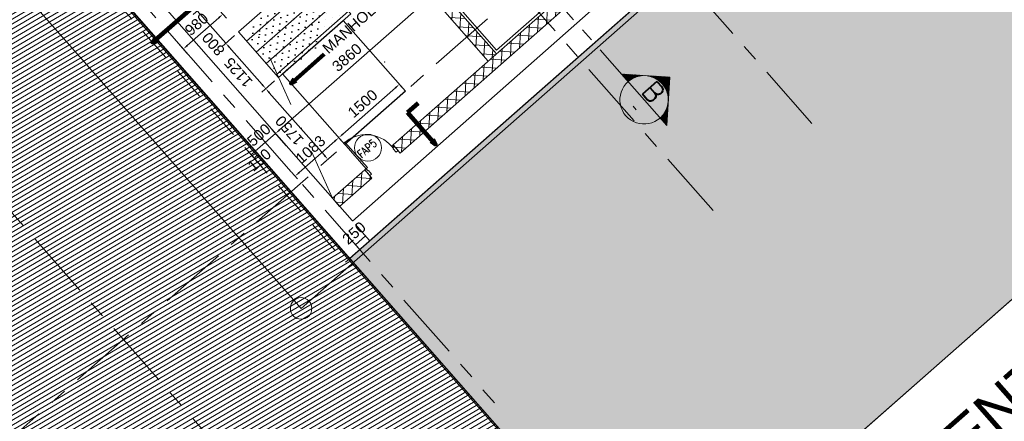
# Model space of a CAD drawing. Header units: millimetres. Extents: x 834119330 to 835277377, y 817781205 to 818243057.
# Tile 6 of 60: x 834348632 to 834366937, y 817999935 to 818007395. Entities that reach past the tile are written whole.
import ezdxf
from ezdxf.enums import TextEntityAlignment as Align

# ---------------------------------------------------------------- set-up
doc = ezdxf.new("R2010")
doc.units = ezdxf.units.MM
doc.header["$LTSCALE"] = 100
for name, pattern in [('CENTER', [2, 1.25, -0.25, 0.25, -0.25]), ('DASHDOT', [25.400000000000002, 12.7, -6.350000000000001, 0, -6.350000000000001]), ('DASHDOT2', [12.700000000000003, 6.350000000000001, -3.175000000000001, 0, -3.175000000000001]), ('Grid Line', [22.224999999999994, 12.7, -3.174999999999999, 3.174999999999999, -3.174999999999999]), ('Hidden', [9.525000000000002, 6.350000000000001, -3.175000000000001]), ('PHANTOM', [63.50000000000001, 31.75, -6.350000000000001, 6.350000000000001, -6.350000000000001, 6.350000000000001, -6.350000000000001])]:
    doc.linetypes.add(name, pattern=pattern)
doc.layers.get('0').update_dxf_attribs({"lineweight": 0})
doc.layers.get('Defpoints').update_dxf_attribs({"lineweight": 0})
for name, color, linetype, lineweight in [('A-ANNO-NPLT', 5, 'CENTER', 13), ('A-DOOR', 6, 'Continuous', 13), ('A-WALL', 7, 'Continuous', 13), ('ATR01', 7, 'Continuous', 0), ('DLN020__', 6, 'DASHDOT', 0), ('DLN030_1', 1, 'Continuous', 0), ('DLN0401_', 7, 'Continuous', 0), ('DLN040__', 3, 'Continuous', 0), ('DLN050_A', 2, 'Continuous', 0), ('DLN052__', 7, 'Continuous', 0), ('DLN210__', 7, 'Continuous', 0), ('DLN240__', 1, 'Continuous', 0), ('DLN325__', 7, 'Continuous', 0), ('FITDOOR', 7, 'Continuous', 0), ('HATCH', 8, 'Continuous', 0), ('HCL246', 1, 'Continuous', 0), ('MARK', 7, 'Continuous', 0), ('MOE', 6, 'DASHDOT2', 0), ('Pump House', 2, 'Continuous', 0), ('Rev_D', 20, 'Continuous', 0), ('SITE BOUNDARY', 4, 'Continuous', 0), ('Trench Manhole', 1, 'Continuous', 25), ('XREF', 1, 'Continuous', 0)]:
    doc.layers.add(name, color=color, linetype=linetype, lineweight=lineweight)
doc.layers.add('DLN032__', color=7, linetype='Continuous')
doc.layers.add('DLN660', color=1, linetype='Continuous')
doc.styles.add('romans', font='romans.shx')
doc.styles.get("Standard").update_dxf_attribs({"font": 'swiss.ttf'})
doc.styles.add('StyleSwis721 Lt BT1', font='swissl.ttf')
doc.dimstyles.new('INTDIM', dxfattribs={"dimtxt": 200, "dimasz": 125, "dimexe": 100, "dimexo": 150, "dimgap": 80, "dimtad": 1, "dimdec": 0, "dimzin": 11, "dimdsep": 46, "dimtxsty": 'StyleSwis721 Lt BT1', "dimblk1": '_Open3011', "dimblk2": '_Open3011', "dimsah": 1, "dimcen": -125, "dimclrd": 256, "dimclre": 256, "dimclrt": 2, "dimaunit": 1, "dimadec": 5, "dimazin": 0, "dimtfac": 1, "dimtdec": 0, "dimtofl": 0, "dimtmove": 2, "dimatfit": 3, "dimldrblk": '_Open3011', "dimfxl": 1, "dimtolj": 1, "dimtzin": 0, "dimlwd": -1, "dimlwe": -1, "dimarcsym": 0})
pattern_1 = [(86.3498412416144, (834357388.7276653, 818073559.8086872), (-158.4279560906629, 10.10669228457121), []), (176.3498412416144, (834357388.7276653, 818073559.8086872), (-10.10669228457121, -158.4279560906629), [])]

# ---------------------------------------------------------------- blocks, each defined once
blk = doc.blocks.new('X2')
at = {"color": 0}
for p, q in [((56940.17643191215, 54925), (56947.41722776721, 54925)), ((56627.67643191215, 54612.5), (56853.46120479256, 54612.5)), ((56640.17643191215, 54625), (57247.41722776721, 54625)), ((56652.67643191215, 54637.5), (57234.91722776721, 54637.5)), ((56665.17643191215, 54650), (57222.41722776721, 54650)), ((56677.67643191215, 54662.5), (57209.91722776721, 54662.5)), ((56690.17643191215, 54675), (57197.41722776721, 54675)), ((56702.67643191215, 54687.5), (57184.91722776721, 54687.5)), ((56715.17643191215, 54700), (57172.41722776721, 54700)), ((56727.67643191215, 54712.5), (57159.91722776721, 54712.5)), ((56740.17643191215, 54725), (57147.41722776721, 54725)), ((56752.67643191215, 54737.5), (57134.91722776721, 54737.5)), ((56765.17643191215, 54750), (57122.41722776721, 54750)), ((56777.67643191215, 54762.5), (57109.91722776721, 54762.5)), ((56790.17643191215, 54775), (57097.41722776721, 54775)), ((56802.67643191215, 54787.5), (57084.91722776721, 54787.5)), ((56815.17643191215, 54800), (57072.41722776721, 54800)), ((56827.67643191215, 54812.5), (57059.91722776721, 54812.5)), ((56840.17643191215, 54825), (57047.41722776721, 54825)), ((56852.67643191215, 54837.5), (57034.91722776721, 54837.5)), ((56865.17643191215, 54850), (57022.41722776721, 54850)), ((56877.67643191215, 54862.5), (57009.91722776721, 54862.5)), ((56890.17643191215, 54875), (56997.41722776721, 54875)), ((56902.67643191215, 54887.5), (56984.91722776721, 54887.5)), ((56915.17643191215, 54900), (56972.41722776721, 54900)), ((56927.67643191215, 54912.5), (56959.91722776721, 54912.5)), ((57034.1324548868, 54612.5), (57259.91722776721, 54612.5)), ((56327.67643191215, 54312.5), (56339.74021869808, 54312.5)), ((56340.17643191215, 54325), (56349.14176585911, 54325)), ((56352.67643191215, 54337.5), (56358.96146773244, 54337.5)), ((56365.17643191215, 54350), (56369.22076313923, 54350)), ((56377.67643191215, 54362.5), (56379.94364675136, 54362.5)), ((56390.17643191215, 54375), (56391.15710295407, 54375)), ((56402.67643191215, 54387.5), (56402.8916409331, 54387.5)), ((56427.67643191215, 54412.5), (56428.06779760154, 54412.5)), ((56440.17643191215, 54425), (56441.59498760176, 54425)), ((56452.67643191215, 54437.5), (56455.81686508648, 54437.5)), ((56465.17643191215, 54450), (56470.7960881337, 54450)), ((56477.67643191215, 54462.5), (56486.60709099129, 54462.5)), ((56490.17643191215, 54475), (56503.33943920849, 54475)), ((56502.67643191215, 54487.5), (56521.10253295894, 54487.5)), ((56515.17643191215, 54500), (56540.03238827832, 54500)), ((56527.67643191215, 54512.5), (56560.30174522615, 54512.5)), ((56540.17643191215, 54525), (56582.13575151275, 54525)), ((56552.67643191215, 54537.5), (56605.83752573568, 54537.5)), ((56565.17643191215, 54550), (56631.83249392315, 54550)), ((56577.67643191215, 54562.5), (56660.75177593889, 54562.5)), ((56590.17643191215, 54575), (56693.60738523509, 54575)), ((56602.67643191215, 54587.5), (56732.22529620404, 54587.5)), ((56615.17643191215, 54600), (56780.6472987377, 54600)), ((57106.94636094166, 54600), (57272.41722776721, 54600)), ((57155.36836347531, 54587.5), (57284.91722776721, 54587.5)), ((57193.98627444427, 54575), (57297.41722776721, 54575)), ((57226.84188374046, 54562.5), (57309.91722776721, 54562.5)), ((57255.7611657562, 54550), (57322.41722776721, 54550)), ((57281.75613394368, 54537.5), (57334.91722776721, 54537.5)), ((57305.4579081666, 54525), (57347.41722776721, 54525)), ((57327.29191445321, 54512.5), (57359.91722776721, 54512.5)), ((57347.56127140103, 54500), (57372.41722776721, 54500)), ((57366.49112672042, 54487.5), (57384.91722776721, 54487.5)), ((57384.25422047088, 54475), (57397.41722776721, 54475)), ((57400.98656868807, 54462.5), (57409.91722776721, 54462.5)), ((57416.79757154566, 54450), (57422.41722776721, 54450)), ((57431.77679459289, 54437.5), (57434.91722776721, 54437.5)), ((57445.9986720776, 54425), (57447.41722776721, 54425)), ((57459.52586207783, 54412.5), (57459.91722776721, 54412.5)), ((57484.70201874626, 54387.5), (57484.91722776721, 54387.5)), ((57496.43655672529, 54375), (57497.41722776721, 54375)), ((57507.650012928, 54362.5), (57509.91722776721, 54362.5)), ((57518.37289654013, 54350), (57522.41722776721, 54350)), ((57528.63219194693, 54337.5), (57534.91722776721, 54337.5)), ((57538.45189382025, 54325), (57547.41722776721, 54325)), ((57547.85344098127, 54312.5), (57559.91722776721, 54312.5)), ((56027.67643191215, 54012.5), (56207.856442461, 54012.5)), ((56040.17643191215, 54025), (56210.42208973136, 54025)), ((56052.67643191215, 54037.5), (56213.21058230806, 54037.5)), ((56065.17643191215, 54050), (56216.22448241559, 54050)), ((56077.67643191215, 54062.5), (56219.46660377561, 54062.5)), ((56090.17643191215, 54075), (56222.94002572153, 54075)), ((56102.67643191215, 54087.5), (56226.648109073, 54087.5)), ((56115.17643191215, 54100), (56230.59451397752, 54100)), ((56127.67643191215, 54112.5), (56234.783219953, 54112.5)), ((56140.17643191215, 54125), (56239.21854841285, 54125)), ((56152.67643191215, 54137.5), (56243.90518800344, 54137.5)), ((56165.17643191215, 54150), (56248.84822313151, 54150)), ((56177.67643191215, 54162.5), (56254.05316613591, 54162.5)), ((56190.17643191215, 54175), (56259.52599364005, 54175)), ((56202.67643191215, 54187.5), (56265.27318771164, 54187.5)), ((56215.17643191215, 54200), (56271.3017825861, 54200)), ((56227.67643191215, 54212.5), (56277.61941785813, 54212.5)), ((56240.17643191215, 54225), (56284.23439921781, 54225)), ((56252.67643191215, 54237.5), (56291.1557680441, 54237.5)), ((56265.17643191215, 54250), (56298.39338144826, 54250)), ((56277.67643191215, 54262.5), (56305.95800470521, 54262.5)), ((56290.17643191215, 54275), (56313.86141846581, 54275)), ((56302.67643191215, 54287.5), (56322.11654371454, 54287.5)), ((56315.17643191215, 54300), (56330.73758815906, 54300)), ((57556.8560715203, 54300), (57572.41722776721, 54300)), ((57565.47711596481, 54287.5), (57584.91722776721, 54287.5)), ((57573.73224121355, 54275), (57597.41722776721, 54275)), ((57581.63565497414, 54262.5), (57609.91722776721, 54262.5)), ((57589.20027823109, 54250), (57622.41722776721, 54250)), ((57596.43789163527, 54237.5), (57634.91722776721, 54237.5)), ((57603.35926046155, 54225), (57647.41722776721, 54225)), ((57609.97424182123, 54212.5), (57659.91722776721, 54212.5)), ((57616.29187709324, 54200), (57672.41722776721, 54200)), ((57622.32047196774, 54187.5), (57684.91722776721, 54187.5)), ((57628.06766603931, 54175), (57697.4172277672, 54175)), ((57633.54049354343, 54162.5), (57709.9172277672, 54162.5)), ((57638.74543654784, 54150), (57722.4172277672, 54150)), ((57643.68847167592, 54137.5), (57734.9172277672, 54137.5)), ((57648.3751112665, 54125), (57747.4172277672, 54125)), ((57652.81043972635, 54112.5), (57759.9172277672, 54112.5)), ((57656.99914570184, 54100), (57772.4172277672, 54100)), ((57660.94555060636, 54087.5), (57784.9172277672, 54087.5)), ((57664.65363395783, 54075), (57797.4172277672, 54075)), ((57668.12705590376, 54062.5), (57809.9172277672, 54062.5)), ((57671.36917726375, 54050), (57822.4172277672, 54050)), ((57674.38307737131, 54037.5), (57834.9172277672, 54037.5)), ((57677.171569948, 54025), (57847.4172277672, 54025)), ((57679.73721721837, 54012.5), (57859.9172277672, 54012.5)), ((55890.17643191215, 53875), (56193.82986951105, 53875)), ((55902.67643191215, 53887.5), (56194.05140822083, 53887.5)), ((55915.17643191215, 53900), (56194.48150710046, 53900)), ((55927.67643191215, 53912.5), (56195.12052558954, 53912.5)), ((55940.17643191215, 53925), (56195.96899925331, 53925)), ((55952.67643191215, 53937.5), (56197.02764203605, 53937.5)), ((55965.17643191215, 53950), (56198.29734928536, 53950)), ((55977.67643191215, 53962.5), (56199.77920158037, 53962.5)), ((55990.17643191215, 53975), (56201.47446939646, 53975)), ((56002.67643191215, 53987.5), (56203.38461865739, 53987.5)), ((56015.17643191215, 54000), (56205.51131723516, 54000)), ((57682.0823424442, 54000), (57872.4172277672, 54000)), ((57684.20904102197, 53987.5), (57884.9172277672, 53987.5)), ((57686.11919028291, 53975), (57897.4172277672, 53975)), ((57687.814458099, 53962.5), (57909.9172277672, 53962.5)), ((57689.29631039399, 53950), (57922.4172277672, 53950)), ((57690.56601764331, 53937.5), (57934.9172277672, 53937.5)), ((57691.62466042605, 53925), (57947.4172277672, 53925)), ((57692.47313408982, 53912.5), (57959.9172277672, 53912.5)), ((57693.11215257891, 53900), (57972.4172277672, 53900)), ((57693.54225145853, 53887.5), (57984.9172277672, 53887.5)), ((57693.76379016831, 53875), (57997.4172277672, 53875))]:
    blk.add_line(p, q, dxfattribs=at)
blk = doc.blocks.new('SECHL')
at = {"layer": 'MARK'}
for p, q in [((-3.414213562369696, 0), (-2, 1.414213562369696)), ((-0.5857864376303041, 0), (-2, 1.414213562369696)), ((-3.414213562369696, 0), (0, 0))]:
    blk.add_line(p, q, dxfattribs=at)
for centre, start, end in [((-2, 0), 0, 180), ((-2, 1.796361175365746e-06), 180, 0)]:
    blk.add_arc(centre, 1.00000000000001, start, end, dxfattribs=at)
at = {"layer": 'MARK', "xscale": 0.001333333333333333, "yscale": 0.001333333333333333, "zscale": 0.001333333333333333}
blk.add_blockref('X2', (-77.92506243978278, -71.8239469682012), dxfattribs=at)
at = {"layer": 'MARK', "style": 'romans'}
for tag, height, p in [('SECHL1', 0.7999999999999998, (-2, 0.5)), ('SECHL2', 0.2666666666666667, (-2, -0.5))]:
    blk.add_attdef(tag, text='', height=height, dxfattribs=at).set_placement(p, align=Align.MIDDLE_CENTER)
blk = doc.blocks.new('*D161')
at = {"layer": 'Defpoints', "color": 0, "linetype": 'ByBlock', "transparency": 16777216}
for p in [(834353386.9968415, 818005281.266651), (834353654.2678152, 818004977.5756515, -5.533628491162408e-07), (834353278.9250121, 818004647.2458695, -5.533628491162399e-07)]:
    blk.add_point(p, dxfattribs=at)
at = {"layer": 'DLN240__', "linetype": 'ByBlock', "transparency": 16777216}
for p, q in [((834353011.6541278, 818004950.9367675), (834353386.9968415, 818005281.266651)), ((834353588.2018365, 818005052.6441965), (834353320.9308629, 818005356.3351961)), ((834353212.8590333, 818004722.3144145), (834352945.5881491, 818005026.0053126))]:
    blk.add_line(p, q, dxfattribs=at)
at = {"layer": 'DLN240__', "color": 2, "linetype": 'ByBlock', "transparency": 16777216, "insert": (834353078.5678192, 818005253.3145745), "char_height": 200, "attachment_point": 5, "rotation": 41.3502113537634, "style": 'StyleSwis721 Lt BT1'}
blk.add_mtext('\\A1;500', dxfattribs=at)
blk = doc.blocks.new('_Open301')
at = {"layer": 'Rev_D', "linetype": 'ByBlock'}
blk.add_line((0, 0), (-1, 0), dxfattribs=at)
blk = doc.blocks.new('_Open3011')
at = {"layer": 'ATR01', "linetype": 'ByBlock'}
blk.add_line((0, 0), (-1, 0), dxfattribs=at)
at = {"layer": 'ATR01', "linetype": 'ByBlock', "yscale": 1.119319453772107, "zscale": 0.008}
blk.add_blockref('_Open301', (0, 0), dxfattribs=at)
blk = doc.blocks.new('DR1CD')
at = {"layer": 'FITDOOR'}
for p, q in [((0, 1), (45, 1)), ((0, 1), (0, 0)), ((45, 0), (45, 1)), ((0, 0), (45, 0))]:
    blk.add_line(p, q, dxfattribs=at)
blk = doc.blocks.new('DR1CM')
at = {"layer": 'FITDOOR', "color": 6}
blk.add_arc((0, 0), 1, 0, 90, dxfattribs=at)
blk = doc.blocks.new('DLN-Single Door - Opening 2 - 950 x2138 _WH_-1922936-Car Park_B2_F')
at = {"layer": 'DLN210__', "lineweight": 30}
for p, q in [((-500.0000000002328, -99.99999989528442), (-499.9999999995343, 100.0000000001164)), ((499.9999999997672, -99.99999996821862), (500.0000000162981, 100.0000000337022))]:
    blk.add_line(p, q, dxfattribs=at)
at = {"layer": 'FITDOOR'}
for p, q in [((-437.4999999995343, 100.0000000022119), (-499.9999999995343, 100.0000000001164)), ((-499.9999999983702, 62.50000000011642), (-499.9999999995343, 100.0000000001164)), ((-487.9999999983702, 62.50000000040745), (-499.9999999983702, 62.50000000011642)), ((-437.4999999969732, -24.99999999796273), (-437.4999999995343, 100.0000000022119)), ((437.5000000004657, 100.0000000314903), (500.0000000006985, 100.0000000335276)), ((437.5000000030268, -24.99999996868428), (437.5000000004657, 100.0000000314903)), ((488.0000000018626, 62.50000003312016), (500.0000000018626, 62.50000003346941)), ((500.0000000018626, 62.50000003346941), (500.0000000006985, 100.0000000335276)), ((-499.9999999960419, -100.000000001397), (-499.999999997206, -62.50000000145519)), ((-487.999999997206, -62.50000000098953), (-499.999999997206, -62.50000000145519)), ((-449.999999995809, -99.99999999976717), (-499.9999999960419, -100.000000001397)), ((-449.999999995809, -99.99999999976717), (-449.9999999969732, -24.99999999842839)), ((-437.4999999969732, -24.99999999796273), (-449.9999999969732, -24.99999999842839)), ((437.5000000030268, -24.99999996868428), (450.0000000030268, -24.99999996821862)), ((450.000000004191, -99.9999999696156), (450.0000000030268, -24.99999996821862)), ((450.000000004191, -99.9999999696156), (500.000000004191, -99.99999996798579)), ((488.0000000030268, -62.49999996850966), (500.0000000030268, -62.49999996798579)), ((500.000000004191, -99.99999996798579), (500.0000000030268, -62.49999996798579))]:
    blk.add_line(p, q, dxfattribs=at)
at = {"layer": 'DLN325__', "extrusion": (0, 0, -1), "yscale": 899.9999999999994, "zscale": -0.9999999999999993, "rotation": 180}
blk.add_blockref('DR1CD', (449.9999999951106, -100.0000000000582), dxfattribs=at)
at = {"layer": 'DLN325__', "extrusion": (0, 0, -1), "xscale": 899.9999999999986, "yscale": 899.9999999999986, "zscale": -899.9999999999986, "rotation": 180}
blk.add_blockref('DR1CM', (449.9999999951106, -100.0000000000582), dxfattribs=at)
blk = doc.blocks.new('DLN-Single Door - Opening 5 -  950 x 2025 _WH_-1665005-Car Park_B2_F')
at = {"layer": 'A-DOOR'}
blk.add_blockref('DLN-Single Door - Opening 2 - 950 x2138 _WH_-1922936-Car Park_B2_F', (4.999999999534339, 2.328306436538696e-10), dxfattribs=at)
blk = doc.blocks.new('DLN-Single Door - Opening 5 -  950 x 2025 _WH_-V7-Car Park_B1_F')
at = {"layer": 'A-DOOR', "extrusion": (0, 0, -1), "zscale": -1, "rotation": 180}
blk.add_blockref('DLN-Single Door - Opening 5 -  950 x 2025 _WH_-1665005-Car Park_B2_F', (-19.99999999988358, -50), dxfattribs=at)
blk = doc.blocks.new('*D170')
at = {"layer": 'Defpoints', "color": 0, "linetype": 'ByBlock', "transparency": 16777216}
for p in [(834356284.7184111, 818007830.7496812), (834356551.6278316, 818007527.4695023, -5.533529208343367e-07), (834353654.2678112, 818004977.5756539, -5.533628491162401e-07)]:
    blk.add_point(p, dxfattribs=at)
at = {"layer": 'DLN240__', "linetype": 'ByBlock', "transparency": 16777216}
for p, q in [((834356485.5618529, 818007602.5380473), (834356218.6524323, 818007905.8182263)), ((834353462.4276247, 818005346.9210286), (834356209.6498661, 818007764.6837026)), ((834353588.2018324, 818005052.644199), (834353321.293101, 818005355.923595))]:
    blk.add_line(p, q, dxfattribs=at)
for points in [[(834356198.6388696, 818007777.1951268), (834356220.6608626, 818007752.1722785), (834356284.7184111, 818007830.7496812)], [(834353451.4166282, 818005359.4324528), (834353473.4386212, 818005334.4096045), (834353387.3590797, 818005280.8550498)]]:
    blk.add_solid(points, dxfattribs=at)
at = {"layer": 'DLN240__', "color": 2, "linetype": 'ByBlock', "transparency": 16777216, "insert": (834354715.28108, 818006693.0152308), "char_height": 200, "attachment_point": 5, "rotation": 41.3502113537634, "style": 'StyleSwis721 Lt BT1'}
blk.add_mtext('\\A1;3860', dxfattribs=at)
blk = doc.blocks.new('*D197')
at = {"layer": 'Defpoints', "color": 0, "linetype": 'ByBlock', "transparency": 16777216}
for p in [(834352699.2387118, 818007167.46255, 5.550887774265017e-09), (834353442.4298311, 818006322.9676518, 5.547060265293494e-09), (834353205.6182812, 818006114.5583502)]:
    blk.add_point(p, dxfattribs=at)
at = {"layer": 'DLN240__', "linetype": 'ByBlock', "transparency": 16777216}
for p, q in [((834352624.1697398, 818007101.3970567), (834352387.3478358, 818006892.9786427)), ((834352528.4823014, 818006883.9751647), (834353139.5527873, 818006189.6273224)), ((834353367.3608592, 818006256.9021585), (834353130.5493094, 818006048.4928569))]:
    blk.add_line(p, q, dxfattribs=at)
for points in [[(834352515.970806, 818006872.964249), (834352540.9937967, 818006894.9860804), (834352462.4168075, 818006959.0441365)], [(834353127.041292, 818006178.6164068), (834353152.0642827, 818006200.6382382), (834353205.6182811, 818006114.5583507)]]:
    blk.add_solid(points, dxfattribs=at)
at = {"layer": 'DLN240__', "color": 2, "linetype": 'ByBlock', "transparency": 16777216, "insert": (834352696.8038989, 818006416.0444645), "char_height": 200, "attachment_point": 5, "rotation": 131.34984124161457, "style": 'StyleSwis721 Lt BT1'}
blk.add_mtext('\\A1;1125', dxfattribs=at)
blk = doc.blocks.new('*D200')
at = {"layer": 'Defpoints', "color": 0, "linetype": 'ByBlock', "transparency": 16777216}
for p in [(834353442.4298311, 818006322.9676518, 5.547053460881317e-09), (834354598.499117, 818005009.3154987, 5.541099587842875e-09), (834354361.7036674, 818004800.9203665)]:
    blk.add_point(p, dxfattribs=at)
at = {"layer": 'DLN240__', "linetype": 'ByBlock', "transparency": 16777216}
for p, q in [((834353367.3608592, 818006256.9021585), (834353130.549303, 818006048.4928514)), ((834353271.6837686, 818006039.4893733), (834354295.6381735, 818004875.9893388)), ((834354523.430145, 818004943.2500055), (834354286.6346955, 818004734.8548732))]:
    blk.add_line(p, q, dxfattribs=at)
for points in [[(834353259.1722733, 818006028.4784577), (834353284.195264, 818006050.5002891), (834353205.6182748, 818006114.5583452)], [(834354283.1266781, 818004864.9784231), (834354308.1496688, 818004887.0002545), (834354361.7036673, 818004800.920367)]]:
    blk.add_solid(points, dxfattribs=at)
at = {"layer": 'DLN240__', "color": 2, "linetype": 'ByBlock', "transparency": 16777216, "insert": (834353646.4473256, 818005336.982577), "char_height": 200, "attachment_point": 5, "rotation": 131.34984124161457, "style": 'StyleSwis721 Lt BT1'}
blk.add_mtext('\\A1;1750', dxfattribs=at)
blk = doc.blocks.new('TRENCH')
at = {"linetype": 'ByBlock'}
h = blk.add_hatch(dxfattribs=at)
h.set_pattern_fill('DOTS', color=256, scale=74.99999999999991)
h.set_pattern_definition([(41.34984124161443, (-351035.2678678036, -2.172474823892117), (-33.96973129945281, 128.7086088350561), [0, -119.0625])])
h.paths.add_polyline_path([(-398418.0536022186, -46744.0867375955), (-396628.0594804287, -46744.08786030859), (-396628.0700106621, -47869.03768142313), (-398418.064132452, -47869.03655882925)])
at = {"layer": 'HCL246', "linetype": 'ByBlock'}
h = blk.add_hatch(dxfattribs=at)
h.set_pattern_fill('_USER', color=8, scale=284.9999999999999, pattern_type=0)
h.set_pattern_definition([(360, (-398418.064132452, -47869.03655882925), (0, 285), [])])
h.paths.add_polyline_path([(-396628.0641255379, -47869.03185304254), (-398418.064132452, -47869.03655882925), (-398418.0503394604, -46744.08965178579), (-396628.0503327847, -46744.0849461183)])
at = {"layer": 'DLN210__', "color": 8}
blk.add_point((-396748.0591800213, -48956.75192841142, -1.642267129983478e-05), dxfattribs=at)
at = {"layer": 'HCL246', "color": 8, "linetype": 'ByBlock', "elevation": -3.284519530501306e-05}
blk.add_lwpolyline([(-396628.0641255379, -47869.03185304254), (-398418.064132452, -47869.03655882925), (-398418.0503394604, -46744.08965178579), (-396628.0503327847, -46744.0849461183)], close=True, dxfattribs=at)
blk = doc.blocks.new('A$C7285572E')
at = {"layer": 'A-ANNO-NPLT', "color": 3, "linetype": 'PHANTOM'}
blk.add_lwpolyline([(258.840146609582, 2.508328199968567, -0.1937461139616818), (226.494099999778, 18.00010000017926), (220.2767651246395, 12.52837960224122), (224.9013822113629, 7.273580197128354), (217.3780834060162, 0.6525137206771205), (222.6353030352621, -5.321091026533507, -0.2570627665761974), (231.1648360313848, -8.394748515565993), (245.8627809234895, -25.09553706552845), (259.9058339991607, -12.73659846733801)], format="xyb", close=True, dxfattribs=at)
at = {"layer": 'Pump House', "color": 7}
blk.add_circle((245.8627904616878, -25.09556853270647), 0.2, dxfattribs=at)
blk = doc.blocks.new('Grid Line')
at = {"layer": 'DLN020__', "linetype": 'Grid Line'}
for p, q in [((-4399.999931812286, -35085.25437068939), (-4399.999932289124, 27470.98781466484)), ((4.76837158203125e-07, 27470.98781502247), (2.384185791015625e-07, -35085.25437033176)), ((5410.421154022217, -35085.25437045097), (5410.421154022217, 27470.98781502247)), ((7860.874400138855, -35085.25437045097), (7860.874400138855, 27470.98781490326)), ((-9985.196259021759, -29640.36084234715), (30672.18452167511, -29640.36084198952))]:
    blk.add_line(p, q, dxfattribs=at)
blk = doc.blocks.new('*D2087')
at = {"layer": 'Defpoints', "color": 0, "linetype": 'ByBlock', "transparency": 16777216}
for p in [(834352170.702242, 818007768.0076946, 4.927905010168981e-05), (834351933.8906808, 818007559.5983831), (834352699.2384561, 818007167.4628407, 5.550894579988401e-09)]:
    blk.add_point(p, dxfattribs=at)
at = {"layer": 'DLN240__', "linetype": 'ByBlock', "transparency": 16777216}
for p, q in [((834351867.8251867, 818007634.6673553), (834351801.7596929, 818007709.7363272)), ((834352095.6332699, 818007701.9422013), (834351858.8217088, 818007493.5328897)), ((834352462.4165516, 818006959.0444269), (834351933.8906806, 818007559.5983835)), ((834352624.1694841, 818007101.3973472), (834352387.3475798, 818006892.9789331)), ((834352528.4820454, 818006883.9754552), (834352594.5475392, 818006808.9064833))]:
    blk.add_line(p, q, dxfattribs=at)
for points in [[(834351855.3136914, 818007623.6564397), (834351880.3366821, 818007645.6782709), (834351933.8906806, 818007559.5983835)], [(834352515.9705501, 818006872.9645395), (834352540.9935408, 818006894.9863708), (834352462.4165516, 818006959.0444269)]]:
    blk.add_solid(points, dxfattribs=at)
at = {"layer": 'DLN240__', "color": 2, "linetype": 'ByBlock', "transparency": 16777216, "insert": (834352233.229471, 818006942.7977664), "char_height": 200, "attachment_point": 5, "rotation": 131.34984124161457, "style": 'StyleSwis721 Lt BT1'}
blk.add_mtext('\\A1;800', dxfattribs=at)
blk = doc.blocks.new('*D2124')
at = {"layer": 'Defpoints', "color": 0, "linetype": 'ByBlock', "transparency": 16777216}
for p in [(834355802.3700777, 818006068.68225, 2.536119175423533e-05), (834354564.8727772, 818005204.3512483), (834354676.3416338, 818005077.6928742, 2.536119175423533e-05)]:
    blk.add_point(p, dxfattribs=at)
at = {"layer": 'DLN240__', "linetype": 'ByBlock', "transparency": 16777216}
for p, q in [((834355736.3041193, 818006143.7508129), (834355624.8352628, 818006270.4091871)), ((834355615.8326583, 818006129.2746658), (834354639.9413401, 818005270.4172066)), ((834354610.2756753, 818005152.761437), (834354498.8068188, 818005279.4198111))]:
    blk.add_line(p, q, dxfattribs=at)
for points in [[(834355604.8216652, 818006141.786093), (834355626.8436513, 818006116.7632387), (834355690.9012212, 818006195.3406242)], [(834354628.930347, 818005282.9286338), (834354650.9523331, 818005257.9057795), (834354564.8727772, 818005204.3512483)]]:
    blk.add_solid(points, dxfattribs=at)
at = {"layer": 'DLN240__', "color": 2, "linetype": 'ByBlock', "transparency": 16777216, "insert": (834355007.1293709, 818005837.0588343), "char_height": 200, "attachment_point": 5, "rotation": 41.35019583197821, "style": 'StyleSwis721 Lt BT1'}
blk.add_mtext('\\A1;1500', dxfattribs=at)
blk = doc.blocks.new('*D2132')
at = {"layer": 'Defpoints', "color": 0, "linetype": 'ByBlock', "transparency": 16777216}
for p in [(834354564.8727856, 818005204.3512555), (834354676.3416339, 818005077.6928743, 2.536119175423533e-05), (834353863.049136, 818004361.9345576, 2.536119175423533e-05)]:
    blk.add_point(p, dxfattribs=at)
at = {"layer": 'DLN240__', "linetype": 'ByBlock', "transparency": 16777216}
for p, q in [((834354610.2756802, 818005152.7614415), (834354498.806832, 818005279.4198228)), ((834353826.6488085, 818004554.658945), (834354489.8042182, 818005138.285302)), ((834353796.9831823, 818004437.0031247), (834353685.5142877, 818004563.6615587))]:
    blk.add_line(p, q, dxfattribs=at)
for points in [[(834354478.793226, 818005150.7967299), (834354500.8152105, 818005125.7738742), (834354564.8727854, 818005204.3512555)], [(834353815.6378163, 818004567.1703728), (834353837.6598008, 818004542.1475171), (834353751.5802412, 818004488.5929915)]]:
    blk.add_solid(points, dxfattribs=at)
at = {"layer": 'DLN240__', "color": 2, "linetype": 'ByBlock', "transparency": 16777216, "insert": (834354037.4688942, 818004983.6850294), "char_height": 200, "attachment_point": 5, "rotation": 41.35019207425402, "style": 'StyleSwis721 Lt BT1'}
blk.add_mtext('\\A1;1083', dxfattribs=at)
blk = doc.blocks.new('*D2146')
at = {"layer": 'Defpoints', "color": 0, "linetype": 'ByBlock', "transparency": 16777216}
for p in [(834352170.7022419, 818007768.0076947, 4.927915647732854e-05), (834351435.1509373, 818007120.6749607, 4.927917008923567e-05), (834351672.9753777, 818006850.4396551)]:
    blk.add_point(p, dxfattribs=at)
at = {"layer": 'DLN240__', "linetype": 'ByBlock', "transparency": 16777216}
for p, q in [((834352236.7677507, 818007692.9387364), (834352474.5923414, 818007422.7032598)), ((834352333.457874, 818007431.7067094), (834351748.044336, 818006916.5051641)), ((834351501.2164463, 818007045.6060023), (834351739.0408865, 818006775.3706967))]:
    blk.add_line(p, q, dxfattribs=at)
for points in [[(834352322.4469558, 818007444.2182024), (834352344.4687921, 818007419.1952163), (834352408.5268325, 818007497.7722182)], [(834351737.0334178, 818006929.0166572), (834351759.0552541, 818006903.9936712), (834351672.9753776, 818006850.4396551)]]:
    blk.add_solid(points, dxfattribs=at)
at = {"layer": 'DLN240__', "color": 2, "linetype": 'ByBlock', "transparency": 16777216, "insert": (834351919.9942981, 818007311.3195577), "char_height": 200, "attachment_point": 5, "rotation": 41.349852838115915, "style": 'StyleSwis721 Lt BT1'}
blk.add_mtext('\\A1;980', dxfattribs=at)
blk = doc.blocks.new('*D2174')
at = {"layer": 'Defpoints', "color": 0, "linetype": 'ByBlock', "transparency": 16777216}
for p in [(834354810.422095, 818003663.875808), (834354622.7506406, 818003498.710871), (834354874.9521428, 818003212.1426473)]:
    blk.add_point(p, dxfattribs=at)
at = {"layer": 'DLN240__', "linetype": 'ByBlock', "transparency": 16777216}
for p, q in [((834354688.816599, 818003423.642308), (834354941.0181012, 818003137.0740844)), ((834354876.4880533, 818003588.8072451), (834355128.6895554, 818003302.2390217)), ((834355062.623597, 818003377.3075845), (834354874.9521428, 818003212.1426473))]:
    blk.add_line(p, q, dxfattribs=at)
at = {"layer": 'DLN240__', "color": 2, "linetype": 'ByBlock', "transparency": 16777216, "insert": (834354848.0302417, 818003431.9380139), "char_height": 200, "attachment_point": 5, "rotation": 41.350195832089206, "style": 'StyleSwis721 Lt BT1'}
blk.add_mtext('\\A1;250', dxfattribs=at)
blk = doc.blocks.new('*D2177')
at = {"layer": 'Defpoints', "color": 0, "linetype": 'ByBlock', "transparency": 16777216}
for p in [(834352936.585699, 818004884.8709774), (834353203.8564517, 818004581.1799132, -5.5336284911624e-07), (834353278.9248071, 818004647.2456889, -5.533628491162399e-07)]:
    blk.add_point(p, dxfattribs=at)
at = {"layer": 'DLN240__', "linetype": 'ByBlock', "transparency": 16777216}
for p, q in [((834353137.7905117, 818004656.2484922), (834352870.5197589, 818004959.9395565)), ((834353011.6540705, 818004950.9367348), (834352936.585699, 818004884.8709774)), ((834353212.858867, 818004722.314268), (834352945.5881305, 818005026.0053139))]:
    blk.add_line(p, q, dxfattribs=at)
at = {"layer": 'DLN240__', "color": 2, "linetype": 'ByBlock', "transparency": 16777216, "insert": (834353087.0503646, 818004789.5847566), "char_height": 200, "attachment_point": 5, "rotation": 41.35018181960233, "style": 'StyleSwis721 Lt BT1'}
blk.add_mtext('\\A1;100', dxfattribs=at)

msp = doc.modelspace()

# ---------------------------------------------------------------- hatches: boundary and pattern name
h = msp.add_hatch()
h.set_pattern_fill('ANSI37', color=8, scale=50.00000000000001)
h.set_pattern_definition([(86.35019583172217, (834390185.2234341, 818088718.0728304), (-158.428018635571, 10.10571181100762), []), (176.3501958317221, (834390185.2234341, 818088718.0728304), (-10.10571181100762, -158.428018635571), [])])
h.paths.add_polyline_path([(834365307.5332661, 818013634.7504613), (834366719.8244935, 818014877.70554), (834366588.8808787, 818016941.0642936), (834366774.1932359, 818016954.0184405), (834366926.3362087, 818014793.0282104), (834365439.6507876, 818013484.6336806)])
h.paths.add_polyline_path([(834355546.8052696, 818005044.6117127), (834364780.7457331, 818013171.1256604), (834364911.7963345, 818013022.2211521), (834355705.2768693, 818004917.655481)])
at = {"linetype": 'ByBlock'}
h = msp.add_hatch(dxfattribs=at)
h.set_pattern_fill('ANSI37', color=8, scale=50)
h.set_pattern_definition([(86.35019583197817, (834318555.2238816, 818029367.0675542), (-158.4280186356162, 10.10571181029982), []), (176.3501958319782, (834318555.2238816, 818029367.0675542), (-10.10571181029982, -158.4280186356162), [])])
h.paths.add_polyline_path([(834354447.0593153, 818004076.7529085), (834355046.3513077, 818004604.1747472), (834355178.4832249, 818004454.037622), (834354579.191234, 818003926.6157835)])
at = {"layer": 'A-WALL', "linetype": 'ByBlock'}
h = msp.add_hatch(dxfattribs=at)
h.set_pattern_fill('EARTH', color=1, scale=70, angle=45)
h.set_pattern_definition([(86.35019583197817, (834259067.9725451, 817913852.1457578), (-415.3024591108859, 471.894445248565), [444.5, -444.5]), (86.35019583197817, (834258901.6231256, 817913862.7567552), (-415.3024591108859, 471.894445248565), [444.5, -444.5]), (86.35019583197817, (834258735.273706, 817913873.3677526), (-415.3024591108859, 471.894445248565), [444.5, -444.5]), (176.3501958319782, (834258683.3608986, 817913932.3545582), (-471.894445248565, -415.3024591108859), [444.5, -444.5]), (176.3501958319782, (834258693.971896, 817914098.7039778), (-471.894445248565, -415.3024591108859), [444.5, -444.5]), (176.3501958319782, (834258704.5828934, 817914265.0533974), (-471.894445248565, -415.3024591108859), [444.5, -444.5])])
edge = h.paths.add_edge_path()
edge.add_line((834340573.9401423, 818045816.0773555), (834336024.7552061, 818041812.5042552))
edge.add_arc((834369885.5844324, 818077441.152635), 49152.37879555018, 226.457295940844, 266.4338080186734)
edge.add_line((834366828.2272502, 818028383.9522631), (834367803.587914, 818014432.7823398))
edge.add_line((834367803.587914, 818014432.7823398), (834358038.4785458, 818005838.6039642))
edge.add_line((834358038.4785458, 818005838.6039642), (834354765.1474665, 818002958.0774515))
edge.add_line((834354765.1474665, 818002958.0774515), (834360515.2826159, 817996424.3076239))
edge.add_line((834360515.2826159, 817996424.3076239), (834377661.1468215, 818011513.7640897))
edge.add_line((834377661.1468215, 818011513.7640897), (834376055.3816576, 818034955.0898898))
edge.add_arc((834369649.7554828, 818077415.8717787), 42941.23944780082, 227.3820118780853, 278.57893987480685, ccw=False)
at = {"layer": 'HATCH', "linetype": 'Continuous', "ltscale": 0.2}
h = msp.add_hatch(dxfattribs=at)
h.set_pattern_fill('DGN_ANSI31', color=8, scale=25, angle=-3.989509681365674e-09, style=0, pattern_type=2)
h.set_pattern_definition([(210.4004282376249, (848684328.1114694, 1012279243.278203), (40.1669417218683, -68.46172228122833), [])])
edge = h.paths.add_edge_path()
edge.add_line((834304369.9178588, 818035393.6443388), (834304072.4974862, 818035435.5383407))
edge.add_line((834304072.4974862, 818035435.5383408), (834304030.6783289, 818034793.0587554))
edge.add_line((834304030.6783288, 818034793.0587552), (834293138.2195108, 818027176.0337894))
edge.add_line((834293138.219511, 818027176.0337896), (834292658.3654084, 818027311.5582625))
edge.add_line((834292658.3654082, 818027311.5582626), (834292163.2810185, 818025227.6233453))
edge.add_line((834292163.2810189, 818025227.6233451), (834293757.0619063, 818024607.0308394))
edge.add_line((834293757.0619061, 818024607.0308394), (834294865.416257, 818023967.6404809))
edge.add_line((834294865.4162569, 818023967.6404808), (834296156.8742536, 818022940.0095154))
edge.add_line((834296156.8742537, 818022940.0095155), (834297099.8026237, 818021932.7953873))
edge.add_line((834297099.802624, 818021932.7953875), (834302306.6759403, 818016010.1479838))
edge.add_line((834302306.6759399, 818016010.1479838), (834273579.5777344, 817990755.1875517))
edge.add_line((834273579.5777347, 817990755.1875517), (834331000.8571684, 817925420.6441158))
edge.add_line((834331000.8571682, 817925420.6441162), (834375196.1992714, 817964315.8563646))
edge.add_line((834375196.1992713, 817964315.856364), (834374066.3398589, 817980996.7087481))
edge.add_line((834374066.3398589, 817980996.7087486), (834339463.320393, 818020376.0648733))
edge.add_arc((834328000.4580307, 818007970.7398579), 16890.50923650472, 47.2612146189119, 51.69748437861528)
edge.add_arc((834333427.8441128, 818015250.8383305), 7817.591371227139, 49.84168101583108, 69.23079940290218)
edge.add_arc((834333018.9148502, 818015427.2859437), 7810.301242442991, 65.96509768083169, 78.45877159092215)
edge.add_arc((834332634.573532, 818013897.0774372), 9386.730902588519, 78.02894900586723, 87.71232055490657)
edge.add_arc((834332591.446601, 818014607.765378), 8678.62508919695, 87.24053358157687, 99.73591736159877)
edge.add_line((834331123.8280873, 818023161.3979008), (834329930.938777, 818024516.8389789))
edge.add_line((834329930.9387771, 818024516.838979), (834326628.6112168, 818028269.1049356))
edge.add_line((834326628.6112167, 818028269.1049349), (834325599.3427485, 818029438.6882662))
edge.add_line((834325599.3427488, 818029438.6882665), (834316188.4252017, 818021156.3755944))
edge.add_line((834316188.4252015, 818021156.3755944), (834313686.4693277, 818024016.5062827))
edge.add_line((834313686.4693277, 818024016.5062826), (834313235.7130369, 818023646.4322566))
edge.add_line((834313235.7130369, 818023646.4322565), (834312968.6615137, 818023950.198931))
edge.add_line((834312968.6615137, 818023950.1989312), (834311053.4426948, 818022266.4655045))
edge.add_line((834311053.4426948, 818022266.4655044), (834308435.7527834, 818025244.0443176))
edge.add_line((834308435.7527835, 818025244.0443177), (834306762.32726, 818027183.250326))
edge.add_arc((834311650.6868776, 818031401.6292493), 6456.839822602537, 206.9382270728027, 220.7923428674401, ccw=False)
edge.add_arc((834329611.0852094, 818040528.5316589), 26603.21060789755, 202.0649511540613, 206.9382270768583, ccw=False)
edge.add_arc((834312203.3948425, 818033472.4028819), 7819.796721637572, 183.3977739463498, 202.064951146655, ccw=False)
edge.add_arc((834329308.2511154, 818034487.9516938), 24954.77403411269, 177.9200887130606, 183.3977739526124, ccw=False)
at = {"layer": 'HATCH'}
h = msp.add_hatch(dxfattribs=at)
h.set_pattern_fill('ANSI37', color=8, scale=50.00000000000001)
h.set_pattern_definition(pattern_1)
h.paths.add_polyline_path([(834354537.3357619, 818010118.9707074), (834354387.1978173, 818009986.839719), (834356948.0235835, 818007077.0581162), (834357098.1607107, 818007209.1900342)])
h = msp.add_hatch(dxfattribs=at)
h.set_pattern_fill('ANSI37', color=8, scale=50.00000000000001)
h.set_pattern_definition(pattern_1)
h.paths.add_polyline_path([(834357098.1607107, 818007209.1900342), (834356948.0235835, 818007077.0581162), (834357344.4193331, 818006626.6467394), (834357494.5564603, 818006758.7786572)])

# ---------------------------------------------------------------- linework, layer by layer
at = {"layer": 'A-WALL', "color": 5, "lineweight": 13}
for p, q in [((834354818.039381, 818003655.2148621, 2.213171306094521e-07), (834367287.5543354, 818014644.691913, 2.213171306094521e-07)), ((834354767.1851642, 818002959.7714337, 2.213451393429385e-07), (834367803.5879139, 818014432.7823397, 2.213451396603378e-07))]:
    msp.add_line(p, q, dxfattribs=at)
at = {"layer": 'A-WALL', "color": 2, "linetype": 'Hidden', "lineweight": 13, "extrusion": (0, -3.388132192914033e-21, -1), "elevation": -2.213538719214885e-07}
msp.add_lwpolyline([(-834326581.2750336, 818028171.5038577), (-834331076.2192448, 818023064.0713806, 0.2591861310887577), (-834339600.3418653, 818020038.4035577), (-834354690.3405122, 818002892.1372453), (-834354767.1851641, 818002959.7714337)], format="xyb", dxfattribs=at)
at = {"layer": 'A-WALL', "color": 5, "lineweight": 13, "extrusion": (0, -3.388132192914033e-21, -1), "elevation": -2.213538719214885e-07}
for points in [[(-834330962.5181005, 818024101.4465266), (-834331310.6074737, 818023705.9268944), (-834331310.6074741, 818023705.926894, 0.2501240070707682), (-834340050.4331467, 818020435.1627264), (-834340050.4331471, 818020435.1627266), (-834354810.4220948, 818003663.8758075)], [(-834330587.1752859, 818023771.116733), (-834331114.6680026, 818023171.7470176), (-834331114.6680022, 818023171.7470162, 0.2576069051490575), (-834339675.3570789, 818020104.5300858), (-834339675.3570793, 818020104.530086), (-834354765.4090751, 818002958.2032037)]]:
    msp.add_lwpolyline(points, format="xyb", dxfattribs=at)
at = {"layer": 'Defpoints', "color": 8, "linetype": 'ByBlock', "elevation": 8.85551716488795e-07}
msp.add_lwpolyline([(834340573.9401423, 818045816.0773555), (834336024.7552061, 818041812.5042552, 0.1762213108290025), (834366828.2272502, 818028383.9522631), (834367803.587914, 818014432.7823398), (834358038.4785458, 818005838.6039642), (834354765.1474665, 818002958.0774515), (834360515.2826159, 817996424.3076239), (834377661.1468215, 818011513.7640897), (834376055.3816576, 818034955.0898898, -0.2271803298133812)], format="xyb", close=True, dxfattribs=at)
at = {"layer": 'DLN0401_', "extrusion": (0, -3.388132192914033e-21, -1), "elevation": -2.213538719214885e-07}
msp.add_lwpolyline([(-834354447.0593153, 818004076.7529085), (-834355046.3513077, 818004604.1747472), (-834355178.4832249, 818004454.037622), (-834354579.191234, 818003926.6157835)], close=True, dxfattribs=at)
at = {"layer": 'DLN050_A'}
msp.add_circle((834355106.7100599, 818005015.2197564, 2.213451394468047e-07), 250.0000000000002, dxfattribs=at)
at = {"layer": 'DLN052__', "color": 3, "linetype": 'CENTER', "ltscale": 10}
msp.add_line((834356782.7037941, 818009835.3238451, 2.213451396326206e-07), (834359911.9747397, 818006279.6570013, 1.664391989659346e-05), dxfattribs=at)
at = {"layer": 'DLN210__', "lineweight": 13}
for p, q in [((834355573.1449525, 818005067.7926064, 2.21345139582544e-07), (834364830.7706108, 818013215.1966252, 2.213451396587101e-07)), ((834355705.2768694, 818004917.6554809, 2.213451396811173e-07), (834364912.857132, 818013021.0158021, 2.213451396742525e-07)), ((834354447.0593214, 818004076.7529027, 2.213451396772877e-07), (834355096.3967066, 818004648.218441, 2.213451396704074e-07)), ((834354579.1912391, 818003926.6157768, 2.213451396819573e-07), (834355178.4832288, 818004454.0376174, 2.213451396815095e-07))]:
    msp.add_line(p, q, dxfattribs=at)
at = {"layer": 'DLN210__'}
for p, q in [((834362293.1283723, 818011048.4871507, 2.213451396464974e-07), (834357499.0577632, 818006829.3459179, 2.213451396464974e-07)), ((834354194.8179109, 818010205.4346418, 2.213451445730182e-07), (834357344.4193345, 818006626.6467373, 2.213451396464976e-07)), ((834354389.5933683, 818010286.8455014, 2.213451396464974e-07), (834357494.5564603, 818006758.7786567, 2.213451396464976e-07)), ((834357499.0577632, 818006829.3459179, 2.213451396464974e-07), (834354438.2872329, 818010307.1982152, 2.213451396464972e-07))]:
    msp.add_line(p, q, dxfattribs=at)
at = {"layer": 'DLN210__', "color": 0, "elevation": -0.001002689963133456}
msp.add_lwpolyline([(834374066.3398589, 817980996.7087486), (834339463.3203931, 818020376.064873, 0.01935929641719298), (834338469.4234658, 818021225.5527568, 0.08480340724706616), (834336199.9963688, 818022560.4147017, 0.0545680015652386), (834334581.5453184, 818023079.6706383, 0.04227683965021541), (834333009.2630175, 818023276.3271317, 0.05457548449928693), (834331123.8280873, 818023161.3979008), (834329930.9387771, 818024516.838979), (834329930.9387771, 818024516.838979), (834326628.6112167, 818028269.1049352), (834326628.6112167, 818028269.1049349), (834325599.3427488, 818029438.6882665), (834316188.4252015, 818021156.3755944), (834313686.4693277, 818024016.5062826), (834313235.7130369, 818023646.4322565), (834312968.6615137, 818023950.1989312), (834311053.4426948, 818022266.4655044), (834308435.7527835, 818025244.0443177), (834306762.3272599, 818027183.2503264, -0.06052372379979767), (834305894.4434125, 818028476.4896526, -0.02126688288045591), (834304956.3309759, 818030534.8382308, -0.08163152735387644), (834304397.3442966, 818033008.9423769, -0.02390546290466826), (834304369.9177814, 818035393.6434867)], format="xyb", dxfattribs=at)
at = {"layer": 'DLN210__', "elevation": -1.643531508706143e-05}
msp.add_lwpolyline([(834360512.2797111, 817996421.667892), (834368283.8680956, 818003261.159403)], dxfattribs=at)
at = {"layer": 'DLN210__', "lineweight": 13}
for points in [[(834355573.1449497, 818005067.7926095, 2.213451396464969e-07), (834355705.276867, 818004917.6554835, 2.213451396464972e-07)], [(834355046.3513088, 818004604.1747456, 2.213451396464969e-07), (834355178.4832258, 818004454.0376203, 2.213451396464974e-07)]]:
    msp.add_polyline3d(points, dxfattribs=at)
at = {"layer": 'MOE', "color": 1, "ltscale": 1.5, "extrusion": (0, -3.388132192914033e-21, -1), "elevation": -2.213538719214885e-07}
msp.add_lwpolyline([(-834354447.0593153, 818004076.7529085), (-834348925.5656016, 818016465.754425), (-834358555.2785771, 818024918.6062648)], dxfattribs=at)
at = {"layer": 'Trench Manhole', "elevation": 2.558255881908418e-05}
msp.add_lwpolyline([(834353520.1873621, 818006391.3927251), (834354646.2158059, 818007382.3821012), (834355802.3700778, 818006068.68225), (834354676.3416338, 818005077.6928741)], close=True, dxfattribs=at)
at = {"layer": 'XREF', "linetype": 'ByBlock', "elevation": -0.07030414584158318}
msp.add_lwpolyline([(834374049.663717, 817981008.3016447), (834339656.589468, 818020088.0141282, 0.1273321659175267), (834335775.141412, 818022719.580705, 0.1265106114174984), (834331105.0318631, 818023144.8552775), (834326769.9313259, 818028070.9158642), (834328560.3100792, 818029646.5832759), (834307699.4605755, 818053350.0764482), (834257576.1286993, 818009238.3207024), (834331190.8250427, 817925592.3765575), (834375215.1315653, 817964337.0639359), (834374049.663717, 817981008.3016447)], format="xyb", dxfattribs=at)

# ---------------------------------------------------------------- block references
at = {"layer": 'A-DOOR', "xscale": 0.7017500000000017, "yscale": 0.7017500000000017, "zscale": 0.7017500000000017, "rotation": 41.35019583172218}
msp.add_blockref('DLN-Single Door - Opening 5 -  950 x 2025 _WH_-V7-Car Park_B1_F', (834355319.7591815, 818004798.0535483, 2.213451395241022e-07), dxfattribs=at)
at = {"layer": 'DLN032__', "linetype": 'ByBlock', "rotation": 41.3498412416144}
msp.add_blockref('TRENCH', (834620905.8586501, 818305474.6227244, 4.865028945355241e-09), dxfattribs=at)
at = {"layer": 'DLN052__', "extrusion": (-1.183293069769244e-30, -1.711937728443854e-36, -1)}
ref = msp.add_blockref('SECHL', (-834359645.4956778, 818006582.4281342, -2.213451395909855e-07), dxfattribs=dict(at, xscale=450.0000000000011, yscale=450.0000000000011, zscale=-450.000000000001, rotation=48.64980417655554))
ref.add_attrib('SECHL1', 'B', dxfattribs={"layer": 'MARK', "height": 359.9999999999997, "rotation": 311.3501869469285, "style": 'romans'}).set_placement((834360408.9935704, 818006055.4594748, 2.213451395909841e-07), align=Align.MIDDLE_CENTER)
ref.add_attrib('SECHL2', '-', dxfattribs={"layer": 'MARK', "height": 120.0000000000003, "rotation": 311.3501869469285, "style": 'romans'}).set_placement((834360071.1850362, 818005758.1626608, 2.213451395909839e-07), align=Align.MIDDLE_CENTER)
at = {"layer": 'DLN660', "linetype": 'ByBlock', "xscale": 1000, "yscale": 1000, "zscale": 1000, "rotation": 359.9996454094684}
msp.add_blockref('A$C7285572E', (834108000.8885983, 818027128.4017447, 1.531087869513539e-05), dxfattribs=at)
at = {"layer": 'SITE BOUNDARY', "color": 1, "rotation": 41.35019583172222}
msp.add_blockref('Grid Line', (834334280.8036567, 818026612.5922757, 2.213451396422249e-07), dxfattribs=at)

# ---------------------------------------------------------------- texts
at = {"layer": 'DLN0401_', "color": 3}
msp.add_text('%%uBASEMENT 1 FLOOR PLAN (1:100 (A0))%%u', height=800.0000000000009, rotation=41.35021135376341, dxfattribs=at).set_placement((834363319.2864803, 817996541.3365501, 2.213273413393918e-07))
at = {"layer": 'DLN040__', "color": 0, "insert": (834354237.5972085, 818006899.3879957, 1.778598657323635e-05), "char_height": 200, "attachment_point": 1, "rotation": 41.35019582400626, "line_spacing_factor": 2.206669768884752}
msp.add_mtext('MANHOLE', dxfattribs=at)
at = {"layer": 'DLN050_A', "style": 'romans', "width": 0.8}
msp.add_text('FAP5', height=149.9999999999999, rotation=41.35021135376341, dxfattribs=at).set_placement((834355089.5515325, 818005000.1189654, 2.213451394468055e-07), align=Align.MIDDLE_CENTER)

# ---------------------------------------------------------------- dimensions: what is measured, and where the dimension line sits
at = {"layer": 'DLN240__', "linetype": 'ByBlock'}
for base, p1, p2, angle, picture, middle in [((834356284.7184111, 818007830.7496812, 7.747079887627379e-07), (834353654.267811, 818004977.5756538, 2.213451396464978e-07), (834356551.6278316, 818007527.4695022, 2.213550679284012e-07), 41.35021135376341, '*D170', (834354715.28108, 818006693.0152308, 7.747079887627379e-07)), ((834351672.9753777, 818006850.4396551, -1.642346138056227e-05), (834352170.7022418, 818007768.0076946, 3.285569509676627e-05), (834351435.1509374, 818007120.6749607, 3.28557087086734e-05), 221.3498528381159, '*D2146', (834351919.9942982, 818007311.3195574, -1.642346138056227e-05)), ((834353205.6182812, 818006114.5583502, -1.642335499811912e-05), (834352699.2387118, 818007167.46255, -1.641780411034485e-05), (834353442.4298313, 818006322.967652, -1.641780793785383e-05), 131.3498386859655, '*D197', (834352696.803899, 818006416.0444643, -1.642335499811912e-05)), ((834354361.7036674, 818004800.9203665, -1.642335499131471e-05), (834353442.4298313, 818006322.967652, -1.641780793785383e-05), (834354598.499117, 818005009.3154988, -1.641781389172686e-05), 131.3498386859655, '*D200', (834353646.4473257, 818005336.9825767, -1.642335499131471e-05)), ((834354564.8727772, 818005204.3512483, 2.213670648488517e-07), (834355802.3700778, 818006068.68225, 2.558255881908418e-05), (834354676.3416337, 818005077.6928742, 2.558255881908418e-05), 41.35019583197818, '*D2124', (834355007.1293709, 818005837.0588343, 2.213670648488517e-07)), ((834353386.9968415, 818005281.266651, 7.747079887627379e-07), (834353278.9250121, 818004647.2458694, 2.21345139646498e-07), (834353654.2678151, 818004977.5756514, 2.213451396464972e-07), 41.35021135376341, '*D161', (834353078.5678192, 818005253.3145745, 7.747079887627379e-07)), ((834354564.8727856, 818005204.3512555, 2.213670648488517e-07), (834353863.0491359, 818004361.9345574, 2.558255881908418e-05), (834354676.3416338, 818005077.6928742, 2.558255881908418e-05), 221.350192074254, '*D2132', (834354037.4688942, 818004983.6850294, 2.213670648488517e-07)), ((834354874.9521428, 818003212.1426473, 2.213670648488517e-07), (834354810.4220948, 818003663.8758079, 2.21351100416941e-07), (834354622.7506404, 818003498.7108709, 2.213387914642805e-07), 41.35019583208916, '*D2174', (834354848.0302417, 818003431.938014, 2.213670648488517e-07))]:
    dim = msp.add_linear_dim(base=base, p1=p1, p2=p2, angle=angle, dimstyle='INTDIM', override={"dimasz": 100, "dimexo": 100, "dimtix": 1, "dimtofl": 1, "dimfxl": 100, "dimarcsym": 2}, dxfattribs=at)
    dim.commit()
    dim.dimension.update_dxf_attribs({"geometry": picture, "text_midpoint": middle})
for base, p1, p2, angle, picture, middle in [((834351933.8906808, 818007559.5983831, -1.642335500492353e-05), (834352699.2384561, 818007167.4628407, -1.641780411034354e-05), (834352170.7022419, 818007768.0076946, 3.285569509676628e-05), 311.3498441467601, '*D2087', (834352233.2294711, 818006942.7977663, -1.642335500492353e-05)), ((834352936.585699, 818004884.8709774, 7.747079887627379e-07), (834353278.9248072, 818004647.2456889, 2.21345139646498e-07), (834353203.8564516, 818004581.1799132, 2.213451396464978e-07), 221.3501818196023, '*D2177', (834353087.0503646, 818004789.5847566, 7.747079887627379e-07))]:
    dim = msp.add_linear_dim(base=base, p1=p1, p2=p2, angle=angle, dimstyle='INTDIM', override={"dimasz": 100, "dimexo": 100, "dimtix": 1, "dimtofl": 1, "dimfxl": 100, "dimarcsym": 2}, dxfattribs=at)
    dim.commit()
    dim.dimension.update_dxf_attribs({"geometry": picture, "text_midpoint": middle, "dimtype": 160})

# ---------------------------------------------------------------- leaders
at = {"layer": 'DLN030_1'}
for points in [[(834351099.5407975, 818006972.2441821, 2.213511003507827e-07), (834353477.800076, 818009065.2904847, 2.213511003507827e-07)], [(834356362.7386293, 818005079.04186), (834355842.2883475, 818005670.4122972), (834356042.3773017, 818005846.5055648)]]:
    msp.add_leader(points, dimstyle='INTDIM', override={"dimtxt": 100, "dimasz": 100, "dimgap": 30, "dimtad": 0, "dimclrd": 0, "dimldrblk": 'Open30', "dimlwd": 65534}, dxfattribs=at)
at = {"layer": 'DLN040__', "color": 0}
msp.add_leader([(834353678.6211814, 818006211.3696177, 2.558255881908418e-05), (834354292.873484, 818006751.9576553, 2.558255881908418e-05)], dimstyle='INTDIM', override={"dimtxt": 100, "dimasz": 100, "dimgap": 30, "dimtad": 0, "dimclrd": 1, "dimldrblk": 'Open30', "dimlwd": 65534}, dxfattribs=at)

doc.saveas('drawing.dxf')
